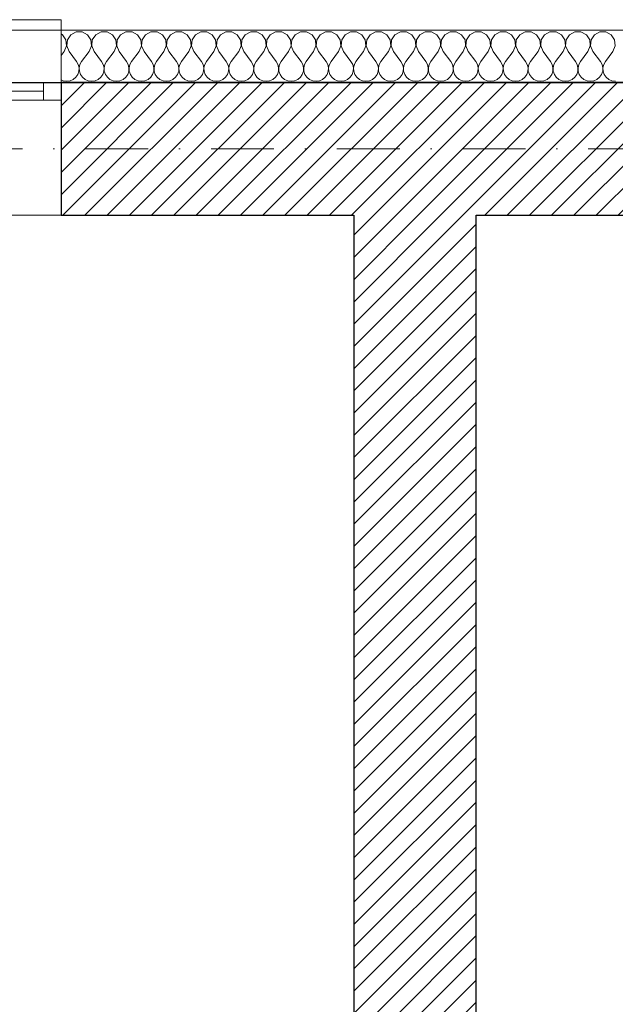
# Model space of a CAD drawing. Header units: millimetres. Extents: x 172139 to 266886, y 95607 to 138225.
# Tile 47 of 71: x 204008 to 205714, y 118887 to 121706. Entities that reach past the tile are written whole.
import ezdxf

# ---------------------------------------------------------------- set-up
doc = ezdxf.new("R2010")
doc.units = ezdxf.units.MM
doc.header["$MEASUREMENT"] = 0
doc.linetypes.add('Kropki i Kreski', pattern=[360, 180, -90, 0, -90])
doc.linetypes.add('Wipeout_Contour', pattern=[1000, 0, -1000])
for name, color, linetype in [('Konstrukcja - Siatki mod', 7, 'Continuous'), ('KR_INW', 7, 'Continuous'), ('NAPIS_SODON', 7, 'Continuous'), ('PRZEBUDOWA_POSTAWIENIA_OPISY', 7, 'Continuous')]:
    doc.layers.add(name, color=color, linetype=linetype)
for name, color, linetype, lineweight, true_color in [('Konstrukcja - Siatki mod_Nr_pióra__48', 7, 'Continuous', 15, 0xa80f02), ('KR_INW_Nr_pióra__102', 7, 'Continuous', 5, 0xcccccc), ('PRZEBUDOWA_POSTAWIENIA_OPISY_Nr_pióra__4', 7, 'Continuous', 13, 0x029e21)]:
    doc.layers.add(name, color=color, linetype=linetype, lineweight=lineweight, true_color=true_color)
for name, color, linetype, lineweight in [('KR_INW_Nr_pióra__101', 252, 'Continuous', 5), ('KR_INW_Nr_pióra__27', 7, 'Continuous', 25), ('KR_INW_Nr_pióra__47', 7, 'Continuous', 15), ('NAPIS_SODON_Nr_pióra__1', 7, 'Continuous', 13), ('NAPIS_SODON_Nr_pióra__121', 255, 'Continuous', 0), ('Okna ArchiCADa_Nr_pióra__1', 7, 'Continuous', 13)]:
    doc.layers.add(name, color=color, linetype=linetype, lineweight=lineweight)
doc.styles.add('GENERATED_STYLE_1', font='ARIALN.TTF')
doc.dimstyles.new('GENERATED_STYLE__1', dxfattribs={"dimtxt": 100, "dimasz": 71.25, "dimexe": 0.18, "dimexo": 0, "dimgap": 0.09, "dimtad": 1, "dimdec": 0, "dimlfac": 0.1, "dimzin": 0, "dimdsep": 46, "dimtxsty": 'GENERATED_STYLE_1', "dimblk": 'ARROWHEAD_6', "dimblk1": 'ARROWHEAD_6', "dimblk2": 'ARROWHEAD_6', "dimcen": 0.09, "dimclrd": 256, "dimclre": 256, "dimclrt": 256, "dimadec": 1, "dimazin": 0, "dimtfac": 1, "dimtdec": 4, "dimtmove": 0, "dimatfit": 3, "dimfxl": 0, "dimtolj": 1, "dimtzin": 0, "dimarcsym": 0})
pattern_1 = [(45, (0, 0), (-31.819804, 31.819804), [])]

# ---------------------------------------------------------------- blocks, each defined once
blk = doc.blocks.new('Strop_1', base_point=(179225, 121523.3))
at = {"layer": 'NAPIS_SODON_Nr_pióra__1', "linetype": 'Continuous', "flags": 128}
blk.add_lwpolyline([(179225, 121523.3), (179225.9, 107003.8), (250898.3, 107008.3), (250897.4, 121527.8)], close=True, dxfattribs=at)
blk = doc.blocks.new('Strop_2', base_point=(188316, 115154.1))
at = {"layer": 'NAPIS_SODON_Nr_pióra__121', "linetype": 'Continuous', "flags": 128}
blk.add_lwpolyline([(188316, 115154.1), (204667.3, 115154.1), (205241.5, 115154.1), (205242.2, 115154.1), (205242.2, 115394.1), (205241.5, 115154.1), (205174.5, 117823.2), (205315.4, 117824.8), (205315.4, 121145.6), (224463.2, 121145.6)], dxfattribs=at)
blk = doc.blocks.new('*X105')
at = {"layer": 'KR_INW_Nr_pióra__102', "linetype": 'Continuous'}
for p, q in [((204131.2, 121662.7), (204126.9, 121665)), ((204140.8, 121648.2), (204131.2, 121662.7)), ((204142.4, 121630.9), (204140.8, 121648.2)), ((204144.9, 121648.2), (204143.3, 121630.9)), ((204154.5, 121662.7), (204144.9, 121648.2)), ((204169.9, 121670.9), (204154.5, 121662.7)), ((204187.3, 121670.9), (204169.9, 121670.9)), ((204202.6, 121662.7), (204187.3, 121670.9)), ((204212.2, 121648.2), (204202.6, 121662.7)), ((204213.9, 121630.9), (204212.2, 121648.2)), ((204216.3, 121648.2), (204214.7, 121630.9)), ((204226, 121662.7), (204216.3, 121648.2)), ((204241.3, 121670.9), (204226, 121662.7)), ((204258.7, 121670.9), (204241.3, 121670.9)), ((204274, 121662.7), (204258.7, 121670.9)), ((204283.7, 121648.2), (204274, 121662.7)), ((204285.3, 121630.9), (204283.7, 121648.2)), ((204287.8, 121648.2), (204286.1, 121630.9)), ((204297.4, 121662.7), (204287.8, 121648.2)), ((204312.7, 121670.9), (204297.4, 121662.7)), ((204330.1, 121670.9), (204312.7, 121670.9)), ((204345.5, 121662.7), (204330.1, 121670.9)), ((204355.1, 121648.2), (204345.5, 121662.7)), ((204356.7, 121630.9), (204355.1, 121648.2)), ((204359.2, 121648.2), (204357.6, 121630.9)), ((204368.8, 121662.7), (204359.2, 121648.2)), ((204384.2, 121670.9), (204368.8, 121662.7)), ((204401.6, 121670.9), (204384.2, 121670.9)), ((204416.9, 121662.7), (204401.6, 121670.9)), ((204426.5, 121648.2), (204416.9, 121662.7)), ((204428.2, 121630.9), (204426.5, 121648.2)), ((204430.6, 121648.2), (204429, 121630.9)), ((204440.3, 121662.7), (204430.6, 121648.2)), ((204455.6, 121670.9), (204440.3, 121662.7)), ((204473, 121670.9), (204455.6, 121670.9)), ((204488.3, 121662.7), (204473, 121670.9)), ((204497.9, 121648.2), (204488.3, 121662.7)), ((204499.6, 121630.9), (204497.9, 121648.2)), ((204502.1, 121648.2), (204500.4, 121630.9)), ((204511.7, 121662.7), (204502.1, 121648.2)), ((204527, 121670.9), (204511.7, 121662.7)), ((204544.4, 121670.9), (204527, 121670.9)), ((204559.7, 121662.7), (204544.4, 121670.9)), ((204569.4, 121648.2), (204559.7, 121662.7)), ((204571, 121630.9), (204569.4, 121648.2)), ((204573.5, 121648.2), (204571.8, 121630.9)), ((204583.1, 121662.7), (204573.5, 121648.2)), ((204598.4, 121670.9), (204583.1, 121662.7)), ((204615.8, 121670.9), (204598.4, 121670.9)), ((204631.2, 121662.7), (204615.8, 121670.9)), ((204640.8, 121648.2), (204631.2, 121662.7)), ((204642.4, 121630.9), (204640.8, 121648.2)), ((204644.9, 121648.2), (204643.3, 121630.9)), ((204654.5, 121662.7), (204644.9, 121648.2)), ((204669.9, 121670.9), (204654.5, 121662.7)), ((204687.3, 121670.9), (204669.9, 121670.9)), ((204702.6, 121662.7), (204687.3, 121670.9)), ((204712.2, 121648.2), (204702.6, 121662.7)), ((204713.9, 121630.9), (204712.2, 121648.2)), ((204716.3, 121648.2), (204714.7, 121630.9)), ((204726, 121662.7), (204716.3, 121648.2)), ((204741.3, 121670.9), (204726, 121662.7)), ((204758.7, 121670.9), (204741.3, 121670.9)), ((204774, 121662.7), (204758.7, 121670.9)), ((204783.7, 121648.2), (204774, 121662.7)), ((204785.3, 121630.9), (204783.7, 121648.2)), ((204787.8, 121648.2), (204786.1, 121630.9)), ((204797.4, 121662.7), (204787.8, 121648.2)), ((204812.7, 121670.9), (204797.4, 121662.7)), ((204830.1, 121670.9), (204812.7, 121670.9)), ((204845.5, 121662.7), (204830.1, 121670.9)), ((204855.1, 121648.2), (204845.5, 121662.7)), ((204856.7, 121630.9), (204855.1, 121648.2)), ((204859.2, 121648.2), (204857.6, 121630.9)), ((204868.8, 121662.7), (204859.2, 121648.2)), ((204884.2, 121670.9), (204868.8, 121662.7)), ((204901.6, 121670.9), (204884.2, 121670.9)), ((204916.9, 121662.7), (204901.6, 121670.9)), ((204926.5, 121648.2), (204916.9, 121662.7)), ((204928.2, 121630.9), (204926.5, 121648.2)), ((204930.6, 121648.2), (204929, 121630.9)), ((204940.3, 121662.7), (204930.6, 121648.2)), ((204955.6, 121670.9), (204940.3, 121662.7)), ((204973, 121670.9), (204955.6, 121670.9)), ((204988.3, 121662.7), (204973, 121670.9)), ((204997.9, 121648.2), (204988.3, 121662.7)), ((204999.6, 121630.9), (204997.9, 121648.2)), ((205002.1, 121648.2), (205000.4, 121630.9)), ((205011.7, 121662.7), (205002.1, 121648.2)), ((205027, 121670.9), (205011.7, 121662.7)), ((205044.4, 121670.9), (205027, 121670.9)), ((205059.7, 121662.7), (205044.4, 121670.9)), ((205069.4, 121648.2), (205059.7, 121662.7)), ((205071, 121630.9), (205069.4, 121648.2)), ((205073.5, 121648.2), (205071.8, 121630.9)), ((205083.1, 121662.7), (205073.5, 121648.2)), ((205098.4, 121670.9), (205083.1, 121662.7)), ((205115.8, 121670.9), (205098.4, 121670.9)), ((205131.2, 121662.7), (205115.8, 121670.9)), ((205140.8, 121648.2), (205131.2, 121662.7)), ((205142.4, 121630.9), (205140.8, 121648.2)), ((205144.9, 121648.2), (205143.3, 121630.9)), ((205154.5, 121662.7), (205144.9, 121648.2)), ((205169.9, 121670.9), (205154.5, 121662.7)), ((205187.3, 121670.9), (205169.9, 121670.9)), ((205202.6, 121662.7), (205187.3, 121670.9)), ((205212.2, 121648.2), (205202.6, 121662.7)), ((205213.9, 121630.9), (205212.2, 121648.2)), ((205216.3, 121648.2), (205214.7, 121630.9)), ((205226, 121662.7), (205216.3, 121648.2)), ((205241.3, 121670.9), (205226, 121662.7)), ((205258.7, 121670.9), (205241.3, 121670.9)), ((205274, 121662.7), (205258.7, 121670.9)), ((205283.7, 121648.2), (205274, 121662.7)), ((205285.3, 121630.9), (205283.7, 121648.2)), ((205287.8, 121648.2), (205286.1, 121630.9)), ((205297.4, 121662.7), (205287.8, 121648.2)), ((205312.7, 121670.9), (205297.4, 121662.7)), ((205330.1, 121670.9), (205312.7, 121670.9)), ((205345.5, 121662.7), (205330.1, 121670.9)), ((205355.1, 121648.2), (205345.5, 121662.7)), ((205356.7, 121630.9), (205355.1, 121648.2)), ((205359.2, 121648.2), (205357.6, 121630.9)), ((205368.8, 121662.7), (205359.2, 121648.2)), ((205384.2, 121670.9), (205368.8, 121662.7)), ((205401.6, 121670.9), (205384.2, 121670.9)), ((205416.9, 121662.7), (205401.6, 121670.9)), ((205426.5, 121648.2), (205416.9, 121662.7)), ((205428.2, 121630.9), (205426.5, 121648.2)), ((205430.6, 121648.2), (205429, 121630.9)), ((205440.3, 121662.7), (205430.6, 121648.2)), ((205455.6, 121670.9), (205440.3, 121662.7)), ((205473, 121670.9), (205455.6, 121670.9)), ((205488.3, 121662.7), (205473, 121670.9)), ((205497.9, 121648.2), (205488.3, 121662.7)), ((205499.6, 121630.9), (205497.9, 121648.2)), ((205502.1, 121648.2), (205500.4, 121630.9)), ((205511.7, 121662.7), (205502.1, 121648.2)), ((205527, 121670.9), (205511.7, 121662.7)), ((205544.4, 121670.9), (205527, 121670.9)), ((205559.7, 121662.7), (205544.4, 121670.9)), ((205569.4, 121648.2), (205559.7, 121662.7)), ((205571, 121630.9), (205569.4, 121648.2)), ((205573.5, 121648.2), (205571.8, 121630.9)), ((205583.1, 121662.7), (205573.5, 121648.2)), ((205598.4, 121670.9), (205583.1, 121662.7)), ((205615.8, 121670.9), (205598.4, 121670.9)), ((205631.2, 121662.7), (205615.8, 121670.9)), ((205640.8, 121648.2), (205631.2, 121662.7)), ((205642.4, 121630.9), (205640.8, 121648.2)), ((205644.9, 121648.2), (205643.3, 121630.9)), ((205654.5, 121662.7), (205644.9, 121648.2)), ((205669.9, 121670.9), (205654.5, 121662.7)), ((205687.3, 121670.9), (205669.9, 121670.9)), ((205702.6, 121662.7), (205687.3, 121670.9)), ((205712.2, 121648.2), (205702.6, 121662.7)), ((205713.9, 121630.9), (205712.2, 121648.2)), ((204135.7, 121614.9), (204142.4, 121630.9)), ((204143.3, 121630.9), (204150, 121614.9)), ((204207.1, 121614.9), (204213.9, 121630.9)), ((204214.7, 121630.9), (204221.4, 121614.9)), ((204278.6, 121614.9), (204285.3, 121630.9)), ((204286.1, 121630.9), (204292.9, 121614.9)), ((204350, 121614.9), (204356.7, 121630.9)), ((204357.6, 121630.9), (204364.3, 121614.9)), ((204421.4, 121614.9), (204428.2, 121630.9)), ((204429, 121630.9), (204435.7, 121614.9)), ((204492.9, 121614.9), (204499.6, 121630.9)), ((204500.4, 121630.9), (204507.1, 121614.9)), ((204564.3, 121614.9), (204571, 121630.9)), ((204571.8, 121630.9), (204578.6, 121614.9)), ((204635.7, 121614.9), (204642.4, 121630.9)), ((204643.3, 121630.9), (204650, 121614.9)), ((204707.1, 121614.9), (204713.9, 121630.9)), ((204714.7, 121630.9), (204721.4, 121614.9)), ((204778.6, 121614.9), (204785.3, 121630.9)), ((204786.1, 121630.9), (204792.9, 121614.9)), ((204850, 121614.9), (204856.7, 121630.9)), ((204857.6, 121630.9), (204864.3, 121614.9)), ((204921.4, 121614.9), (204928.2, 121630.9)), ((204929, 121630.9), (204935.7, 121614.9)), ((204992.9, 121614.9), (204999.6, 121630.9)), ((205000.4, 121630.9), (205007.1, 121614.9)), ((205064.3, 121614.9), (205071, 121630.9)), ((205071.8, 121630.9), (205078.6, 121614.9)), ((205135.7, 121614.9), (205142.4, 121630.9)), ((205143.3, 121630.9), (205150, 121614.9)), ((205207.1, 121614.9), (205213.9, 121630.9)), ((205214.7, 121630.9), (205221.4, 121614.9)), ((205278.6, 121614.9), (205285.3, 121630.9)), ((205286.1, 121630.9), (205292.9, 121614.9)), ((205350, 121614.9), (205356.7, 121630.9)), ((205357.6, 121630.9), (205364.3, 121614.9)), ((205421.4, 121614.9), (205428.2, 121630.9)), ((205429, 121630.9), (205435.7, 121614.9)), ((205492.9, 121614.9), (205499.6, 121630.9)), ((205500.4, 121630.9), (205507.1, 121614.9)), ((205564.3, 121614.9), (205571, 121630.9)), ((205571.8, 121630.9), (205578.6, 121614.9)), ((205635.7, 121614.9), (205642.4, 121630.9)), ((205643.3, 121630.9), (205650, 121614.9)), ((205707.1, 121614.9), (205713.9, 121630.9)), ((204135.7, 121614.9), (204126.9, 121603.2)), ((204150, 121614.9), (204171.4, 121586.3)), ((204207.1, 121614.9), (204185.7, 121586.3)), ((204221.4, 121614.9), (204242.9, 121586.3)), ((204278.6, 121614.9), (204257.1, 121586.3)), ((204292.9, 121614.9), (204314.3, 121586.3)), ((204350, 121614.9), (204328.6, 121586.3)), ((204364.3, 121614.9), (204385.7, 121586.3)), ((204421.4, 121614.9), (204400, 121586.3)), ((204435.7, 121614.9), (204457.1, 121586.3)), ((204492.9, 121614.9), (204471.4, 121586.3)), ((204507.1, 121614.9), (204528.6, 121586.3)), ((204564.3, 121614.9), (204542.9, 121586.3)), ((204578.6, 121614.9), (204600, 121586.3)), ((204635.7, 121614.9), (204614.3, 121586.3)), ((204650, 121614.9), (204671.4, 121586.3)), ((204707.1, 121614.9), (204685.7, 121586.3)), ((204721.4, 121614.9), (204742.9, 121586.3)), ((204778.6, 121614.9), (204757.1, 121586.3)), ((204792.9, 121614.9), (204814.3, 121586.3)), ((204850, 121614.9), (204828.6, 121586.3)), ((204864.3, 121614.9), (204885.7, 121586.3)), ((204921.4, 121614.9), (204900, 121586.3)), ((204935.7, 121614.9), (204957.1, 121586.3)), ((204992.9, 121614.9), (204971.4, 121586.3)), ((205007.1, 121614.9), (205028.6, 121586.3)), ((205064.3, 121614.9), (205042.9, 121586.3)), ((205078.6, 121614.9), (205100, 121586.3)), ((205135.7, 121614.9), (205114.3, 121586.3)), ((205150, 121614.9), (205171.4, 121586.3)), ((205207.1, 121614.9), (205185.7, 121586.3)), ((205221.4, 121614.9), (205242.9, 121586.3)), ((205278.6, 121614.9), (205257.1, 121586.3)), ((205292.9, 121614.9), (205314.3, 121586.3)), ((205350, 121614.9), (205328.6, 121586.3)), ((205364.3, 121614.9), (205385.7, 121586.3)), ((205421.4, 121614.9), (205400, 121586.3)), ((205435.7, 121614.9), (205457.1, 121586.3)), ((205492.9, 121614.9), (205471.4, 121586.3)), ((205507.1, 121614.9), (205528.6, 121586.3)), ((205564.3, 121614.9), (205542.9, 121586.3)), ((205578.6, 121614.9), (205600, 121586.3)), ((205635.7, 121614.9), (205614.3, 121586.3)), ((205650, 121614.9), (205671.4, 121586.3)), ((205707.1, 121614.9), (205685.7, 121586.3)), ((204176.2, 121577.7), (204171.4, 121586.3)), ((204178.4, 121568.1), (204176.2, 121577.7)), ((204177.9, 121558.2), (204178.4, 121568.1)), ((204180.9, 121577.7), (204178.7, 121568.1)), ((204178.7, 121568.1), (204179.2, 121558.2)), ((204185.7, 121586.3), (204180.9, 121577.7)), ((204247.6, 121577.7), (204242.9, 121586.3)), ((204249.9, 121568.1), (204247.6, 121577.7)), ((204249.4, 121558.2), (204249.9, 121568.1)), ((204252.4, 121577.7), (204250.1, 121568.1)), ((204250.1, 121568.1), (204250.6, 121558.2)), ((204257.1, 121586.3), (204252.4, 121577.7)), ((204319.1, 121577.7), (204314.3, 121586.3)), ((204321.3, 121568.1), (204319.1, 121577.7)), ((204320.8, 121558.2), (204321.3, 121568.1)), ((204323.8, 121577.7), (204321.6, 121568.1)), ((204321.6, 121568.1), (204322.1, 121558.2)), ((204328.6, 121586.3), (204323.8, 121577.7)), ((204390.5, 121577.7), (204385.7, 121586.3)), ((204392.7, 121568.1), (204390.5, 121577.7)), ((204392.2, 121558.2), (204392.7, 121568.1)), ((204395.2, 121577.7), (204393, 121568.1)), ((204393, 121568.1), (204393.5, 121558.2)), ((204400, 121586.3), (204395.2, 121577.7)), ((204461.9, 121577.7), (204457.1, 121586.3)), ((204464.1, 121568.1), (204461.9, 121577.7)), ((204463.7, 121558.2), (204464.1, 121568.1)), ((204466.7, 121577.7), (204464.4, 121568.1)), ((204464.4, 121568.1), (204464.9, 121558.2)), ((204471.4, 121586.3), (204466.7, 121577.7)), ((204533.3, 121577.7), (204528.6, 121586.3)), ((204535.6, 121568.1), (204533.3, 121577.7)), ((204535.1, 121558.2), (204535.6, 121568.1)), ((204538.1, 121577.7), (204535.9, 121568.1)), ((204535.9, 121568.1), (204536.3, 121558.2)), ((204542.9, 121586.3), (204538.1, 121577.7)), ((204604.8, 121577.7), (204600, 121586.3)), ((204607, 121568.1), (204604.8, 121577.7)), ((204606.5, 121558.2), (204607, 121568.1)), ((204609.5, 121577.7), (204607.3, 121568.1)), ((204607.3, 121568.1), (204607.8, 121558.2)), ((204614.3, 121586.3), (204609.5, 121577.7)), ((204676.2, 121577.7), (204671.4, 121586.3)), ((204678.4, 121568.1), (204676.2, 121577.7)), ((204677.9, 121558.2), (204678.4, 121568.1)), ((204680.9, 121577.7), (204678.7, 121568.1)), ((204678.7, 121568.1), (204679.2, 121558.2)), ((204685.7, 121586.3), (204680.9, 121577.7)), ((204747.6, 121577.7), (204742.9, 121586.3)), ((204749.9, 121568.1), (204747.6, 121577.7)), ((204749.4, 121558.2), (204749.9, 121568.1)), ((204752.4, 121577.7), (204750.1, 121568.1)), ((204750.1, 121568.1), (204750.6, 121558.2)), ((204757.1, 121586.3), (204752.4, 121577.7)), ((204819.1, 121577.7), (204814.3, 121586.3)), ((204821.3, 121568.1), (204819.1, 121577.7)), ((204820.8, 121558.2), (204821.3, 121568.1)), ((204823.8, 121577.7), (204821.6, 121568.1)), ((204821.6, 121568.1), (204822.1, 121558.2)), ((204828.6, 121586.3), (204823.8, 121577.7)), ((204890.5, 121577.7), (204885.7, 121586.3)), ((204892.7, 121568.1), (204890.5, 121577.7)), ((204892.2, 121558.2), (204892.7, 121568.1)), ((204895.2, 121577.7), (204893, 121568.1)), ((204893, 121568.1), (204893.5, 121558.2)), ((204900, 121586.3), (204895.2, 121577.7)), ((204961.9, 121577.7), (204957.1, 121586.3)), ((204964.1, 121568.1), (204961.9, 121577.7)), ((204963.7, 121558.2), (204964.1, 121568.1)), ((204966.7, 121577.7), (204964.4, 121568.1)), ((204964.4, 121568.1), (204964.9, 121558.2)), ((204971.4, 121586.3), (204966.7, 121577.7)), ((205033.3, 121577.7), (205028.6, 121586.3)), ((205035.6, 121568.1), (205033.3, 121577.7)), ((205035.1, 121558.2), (205035.6, 121568.1)), ((205038.1, 121577.7), (205035.9, 121568.1)), ((205035.9, 121568.1), (205036.3, 121558.2)), ((205042.9, 121586.3), (205038.1, 121577.7)), ((205104.8, 121577.7), (205100, 121586.3)), ((205107, 121568.1), (205104.8, 121577.7)), ((205106.5, 121558.2), (205107, 121568.1)), ((205109.5, 121577.7), (205107.3, 121568.1)), ((205107.3, 121568.1), (205107.8, 121558.2)), ((205114.3, 121586.3), (205109.5, 121577.7)), ((205176.2, 121577.7), (205171.4, 121586.3)), ((205178.4, 121568.1), (205176.2, 121577.7)), ((205177.9, 121558.2), (205178.4, 121568.1)), ((205180.9, 121577.7), (205178.7, 121568.1)), ((205178.7, 121568.1), (205179.2, 121558.2)), ((205185.7, 121586.3), (205180.9, 121577.7)), ((205247.6, 121577.7), (205242.9, 121586.3)), ((205249.9, 121568.1), (205247.6, 121577.7)), ((205249.4, 121558.2), (205249.9, 121568.1)), ((205252.4, 121577.7), (205250.1, 121568.1)), ((205250.1, 121568.1), (205250.6, 121558.2)), ((205257.1, 121586.3), (205252.4, 121577.7)), ((205319.1, 121577.7), (205314.3, 121586.3)), ((205321.3, 121568.1), (205319.1, 121577.7)), ((205320.8, 121558.2), (205321.3, 121568.1)), ((205323.8, 121577.7), (205321.6, 121568.1)), ((205321.6, 121568.1), (205322.1, 121558.2)), ((205328.6, 121586.3), (205323.8, 121577.7)), ((205390.5, 121577.7), (205385.7, 121586.3)), ((205392.7, 121568.1), (205390.5, 121577.7)), ((205392.2, 121558.2), (205392.7, 121568.1)), ((205395.2, 121577.7), (205393, 121568.1)), ((205393, 121568.1), (205393.5, 121558.2)), ((205400, 121586.3), (205395.2, 121577.7)), ((205461.9, 121577.7), (205457.1, 121586.3)), ((205464.1, 121568.1), (205461.9, 121577.7)), ((205463.7, 121558.2), (205464.1, 121568.1)), ((205466.7, 121577.7), (205464.4, 121568.1)), ((205464.4, 121568.1), (205464.9, 121558.2)), ((205471.4, 121586.3), (205466.7, 121577.7)), ((205533.3, 121577.7), (205528.6, 121586.3)), ((205535.6, 121568.1), (205533.3, 121577.7)), ((205535.1, 121558.2), (205535.6, 121568.1)), ((205538.1, 121577.7), (205535.9, 121568.1)), ((205535.9, 121568.1), (205536.3, 121558.2)), ((205542.9, 121586.3), (205538.1, 121577.7)), ((205604.8, 121577.7), (205600, 121586.3)), ((205607, 121568.1), (205604.8, 121577.7)), ((205606.5, 121558.2), (205607, 121568.1)), ((205609.5, 121577.7), (205607.3, 121568.1)), ((205607.3, 121568.1), (205607.8, 121558.2)), ((205614.3, 121586.3), (205609.5, 121577.7)), ((205676.2, 121577.7), (205671.4, 121586.3)), ((205678.4, 121568.1), (205676.2, 121577.7)), ((205677.9, 121558.2), (205678.4, 121568.1)), ((205680.9, 121577.7), (205678.7, 121568.1)), ((205678.7, 121568.1), (205679.2, 121558.2)), ((205685.7, 121586.3), (205680.9, 121577.7)), ((204126.9, 121533.2), (204133.1, 121530.5)), ((204152.6, 121530.5), (204161.6, 121534.5)), ((204161.6, 121534.5), (204169.2, 121540.8)), ((204169.2, 121540.8), (204174.8, 121548.9)), ((204174.8, 121548.9), (204177.9, 121558.2)), ((204179.2, 121558.2), (204182.3, 121548.9)), ((204182.3, 121548.9), (204187.9, 121540.8)), ((204187.9, 121540.8), (204195.5, 121534.5)), ((204195.5, 121534.5), (204204.5, 121530.5)), ((204224, 121530.5), (204233.1, 121534.5)), ((204233.1, 121534.5), (204240.6, 121540.8)), ((204240.6, 121540.8), (204246.2, 121548.9)), ((204246.2, 121548.9), (204249.4, 121558.2)), ((204250.6, 121558.2), (204253.8, 121548.9)), ((204253.8, 121548.9), (204259.4, 121540.8)), ((204259.4, 121540.8), (204266.9, 121534.5)), ((204266.9, 121534.5), (204276, 121530.5)), ((204295.5, 121530.5), (204304.5, 121534.5)), ((204304.5, 121534.5), (204312.1, 121540.8)), ((204312.1, 121540.8), (204317.7, 121548.9)), ((204317.7, 121548.9), (204320.8, 121558.2)), ((204322.1, 121558.2), (204325.2, 121548.9)), ((204325.2, 121548.9), (204330.8, 121540.8)), ((204330.8, 121540.8), (204338.4, 121534.5)), ((204338.4, 121534.5), (204347.4, 121530.5)), ((204366.9, 121530.5), (204375.9, 121534.5)), ((204375.9, 121534.5), (204383.5, 121540.8)), ((204383.5, 121540.8), (204389.1, 121548.9)), ((204389.1, 121548.9), (204392.2, 121558.2)), ((204393.5, 121558.2), (204396.6, 121548.9)), ((204396.6, 121548.9), (204402.2, 121540.8)), ((204402.2, 121540.8), (204409.8, 121534.5)), ((204409.8, 121534.5), (204418.8, 121530.5)), ((204438.3, 121530.5), (204447.3, 121534.5)), ((204447.3, 121534.5), (204454.9, 121540.8)), ((204454.9, 121540.8), (204460.5, 121548.9)), ((204460.5, 121548.9), (204463.7, 121558.2)), ((204464.9, 121558.2), (204468.1, 121548.9)), ((204468.1, 121548.9), (204473.6, 121540.8)), ((204473.6, 121540.8), (204481.2, 121534.5)), ((204481.2, 121534.5), (204490.2, 121530.5)), ((204509.8, 121530.5), (204518.8, 121534.5)), ((204518.8, 121534.5), (204526.4, 121540.8)), ((204526.4, 121540.8), (204531.9, 121548.9)), ((204531.9, 121548.9), (204535.1, 121558.2)), ((204536.3, 121558.2), (204539.5, 121548.9)), ((204539.5, 121548.9), (204545.1, 121540.8)), ((204545.1, 121540.8), (204552.7, 121534.5)), ((204552.7, 121534.5), (204561.7, 121530.5)), ((204581.2, 121530.5), (204590.2, 121534.5)), ((204590.2, 121534.5), (204597.8, 121540.8)), ((204597.8, 121540.8), (204603.4, 121548.9)), ((204603.4, 121548.9), (204606.5, 121558.2)), ((204607.8, 121558.2), (204610.9, 121548.9)), ((204610.9, 121548.9), (204616.5, 121540.8)), ((204616.5, 121540.8), (204624.1, 121534.5)), ((204624.1, 121534.5), (204633.1, 121530.5)), ((204652.6, 121530.5), (204661.6, 121534.5)), ((204661.6, 121534.5), (204669.2, 121540.8)), ((204669.2, 121540.8), (204674.8, 121548.9)), ((204674.8, 121548.9), (204677.9, 121558.2)), ((204679.2, 121558.2), (204682.3, 121548.9)), ((204682.3, 121548.9), (204687.9, 121540.8)), ((204687.9, 121540.8), (204695.5, 121534.5)), ((204695.5, 121534.5), (204704.5, 121530.5)), ((204724, 121530.5), (204733.1, 121534.5)), ((204733.1, 121534.5), (204740.6, 121540.8)), ((204740.6, 121540.8), (204746.2, 121548.9)), ((204746.2, 121548.9), (204749.4, 121558.2)), ((204750.6, 121558.2), (204753.8, 121548.9)), ((204753.8, 121548.9), (204759.4, 121540.8)), ((204759.4, 121540.8), (204766.9, 121534.5)), ((204766.9, 121534.5), (204776, 121530.5)), ((204795.5, 121530.5), (204804.5, 121534.5)), ((204804.5, 121534.5), (204812.1, 121540.8)), ((204812.1, 121540.8), (204817.7, 121548.9)), ((204817.7, 121548.9), (204820.8, 121558.2)), ((204822.1, 121558.2), (204825.2, 121548.9)), ((204825.2, 121548.9), (204830.8, 121540.8)), ((204830.8, 121540.8), (204838.4, 121534.5)), ((204838.4, 121534.5), (204847.4, 121530.5)), ((204866.9, 121530.5), (204875.9, 121534.5)), ((204875.9, 121534.5), (204883.5, 121540.8)), ((204883.5, 121540.8), (204889.1, 121548.9)), ((204889.1, 121548.9), (204892.2, 121558.2)), ((204893.5, 121558.2), (204896.6, 121548.9)), ((204896.6, 121548.9), (204902.2, 121540.8)), ((204902.2, 121540.8), (204909.8, 121534.5)), ((204909.8, 121534.5), (204918.8, 121530.5)), ((204938.3, 121530.5), (204947.3, 121534.5)), ((204947.3, 121534.5), (204954.9, 121540.8)), ((204954.9, 121540.8), (204960.5, 121548.9)), ((204960.5, 121548.9), (204963.7, 121558.2)), ((204964.9, 121558.2), (204968.1, 121548.9)), ((204968.1, 121548.9), (204973.6, 121540.8)), ((204973.6, 121540.8), (204981.2, 121534.5)), ((204981.2, 121534.5), (204990.2, 121530.5)), ((205009.8, 121530.5), (205018.8, 121534.5)), ((205018.8, 121534.5), (205026.4, 121540.8)), ((205026.4, 121540.8), (205031.9, 121548.9)), ((205031.9, 121548.9), (205035.1, 121558.2)), ((205036.3, 121558.2), (205039.5, 121548.9)), ((205039.5, 121548.9), (205045.1, 121540.8)), ((205045.1, 121540.8), (205052.7, 121534.5)), ((205052.7, 121534.5), (205061.7, 121530.5)), ((205081.2, 121530.5), (205090.2, 121534.5)), ((205090.2, 121534.5), (205097.8, 121540.8)), ((205097.8, 121540.8), (205103.4, 121548.9)), ((205103.4, 121548.9), (205106.5, 121558.2)), ((205107.8, 121558.2), (205110.9, 121548.9)), ((205110.9, 121548.9), (205116.5, 121540.8)), ((205116.5, 121540.8), (205124.1, 121534.5)), ((205124.1, 121534.5), (205133.1, 121530.5)), ((205152.6, 121530.5), (205161.6, 121534.5)), ((205161.6, 121534.5), (205169.2, 121540.8)), ((205169.2, 121540.8), (205174.8, 121548.9)), ((205174.8, 121548.9), (205177.9, 121558.2)), ((205179.2, 121558.2), (205182.3, 121548.9)), ((205182.3, 121548.9), (205187.9, 121540.8)), ((205187.9, 121540.8), (205195.5, 121534.5)), ((205195.5, 121534.5), (205204.5, 121530.5)), ((205224, 121530.5), (205233.1, 121534.5)), ((205233.1, 121534.5), (205240.6, 121540.8)), ((205240.6, 121540.8), (205246.2, 121548.9)), ((205246.2, 121548.9), (205249.4, 121558.2)), ((205250.6, 121558.2), (205253.8, 121548.9)), ((205253.8, 121548.9), (205259.4, 121540.8)), ((205259.4, 121540.8), (205266.9, 121534.5)), ((205266.9, 121534.5), (205276, 121530.5)), ((205295.5, 121530.5), (205304.5, 121534.5)), ((205304.5, 121534.5), (205312.1, 121540.8)), ((205312.1, 121540.8), (205317.7, 121548.9)), ((205317.7, 121548.9), (205320.8, 121558.2)), ((205322.1, 121558.2), (205325.2, 121548.9)), ((205325.2, 121548.9), (205330.8, 121540.8)), ((205330.8, 121540.8), (205338.4, 121534.5)), ((205338.4, 121534.5), (205347.4, 121530.5)), ((205366.9, 121530.5), (205375.9, 121534.5)), ((205375.9, 121534.5), (205383.5, 121540.8)), ((205383.5, 121540.8), (205389.1, 121548.9)), ((205389.1, 121548.9), (205392.2, 121558.2)), ((205393.5, 121558.2), (205396.6, 121548.9)), ((205396.6, 121548.9), (205402.2, 121540.8)), ((205402.2, 121540.8), (205409.8, 121534.5)), ((205409.8, 121534.5), (205418.8, 121530.5)), ((205438.3, 121530.5), (205447.3, 121534.5)), ((205447.3, 121534.5), (205454.9, 121540.8)), ((205454.9, 121540.8), (205460.5, 121548.9)), ((205460.5, 121548.9), (205463.7, 121558.2)), ((205464.9, 121558.2), (205468.1, 121548.9)), ((205468.1, 121548.9), (205473.6, 121540.8)), ((205473.6, 121540.8), (205481.2, 121534.5)), ((205481.2, 121534.5), (205490.2, 121530.5)), ((205509.8, 121530.5), (205518.8, 121534.5)), ((205518.8, 121534.5), (205526.4, 121540.8)), ((205526.4, 121540.8), (205531.9, 121548.9)), ((205531.9, 121548.9), (205535.1, 121558.2)), ((205536.3, 121558.2), (205539.5, 121548.9)), ((205539.5, 121548.9), (205545.1, 121540.8)), ((205545.1, 121540.8), (205552.7, 121534.5)), ((205552.7, 121534.5), (205561.7, 121530.5)), ((205581.2, 121530.5), (205590.2, 121534.5)), ((205590.2, 121534.5), (205597.8, 121540.8)), ((205597.8, 121540.8), (205603.4, 121548.9)), ((205603.4, 121548.9), (205606.5, 121558.2)), ((205607.8, 121558.2), (205610.9, 121548.9)), ((205610.9, 121548.9), (205616.5, 121540.8)), ((205616.5, 121540.8), (205624.1, 121534.5)), ((205624.1, 121534.5), (205633.1, 121530.5)), ((205652.6, 121530.5), (205661.6, 121534.5)), ((205661.6, 121534.5), (205669.2, 121540.8)), ((205669.2, 121540.8), (205674.8, 121548.9)), ((205674.8, 121548.9), (205677.9, 121558.2)), ((205679.2, 121558.2), (205682.3, 121548.9)), ((205682.3, 121548.9), (205687.9, 121540.8)), ((205687.9, 121540.8), (205695.5, 121534.5)), ((205695.5, 121534.5), (205704.5, 121530.5)), ((204133.1, 121530.5), (204142.9, 121529.2)), ((204142.9, 121529.2), (204152.6, 121530.5)), ((204204.5, 121530.5), (204214.3, 121529.2)), ((204214.3, 121529.2), (204224, 121530.5)), ((204276, 121530.5), (204285.7, 121529.2)), ((204285.7, 121529.2), (204295.5, 121530.5)), ((204347.4, 121530.5), (204357.1, 121529.2)), ((204357.1, 121529.2), (204366.9, 121530.5)), ((204418.8, 121530.5), (204428.6, 121529.2)), ((204428.6, 121529.2), (204438.3, 121530.5)), ((204490.2, 121530.5), (204500, 121529.2)), ((204500, 121529.2), (204509.8, 121530.5)), ((204561.7, 121530.5), (204571.4, 121529.2)), ((204571.4, 121529.2), (204581.2, 121530.5)), ((204633.1, 121530.5), (204642.9, 121529.2)), ((204642.9, 121529.2), (204652.6, 121530.5)), ((204704.5, 121530.5), (204714.3, 121529.2)), ((204714.3, 121529.2), (204724, 121530.5)), ((204776, 121530.5), (204785.7, 121529.2)), ((204785.7, 121529.2), (204795.5, 121530.5)), ((204847.4, 121530.5), (204857.1, 121529.2)), ((204857.1, 121529.2), (204866.9, 121530.5)), ((204918.8, 121530.5), (204928.6, 121529.2)), ((204928.6, 121529.2), (204938.3, 121530.5)), ((204990.2, 121530.5), (205000, 121529.2)), ((205000, 121529.2), (205009.8, 121530.5)), ((205061.7, 121530.5), (205071.4, 121529.2)), ((205071.4, 121529.2), (205081.2, 121530.5)), ((205133.1, 121530.5), (205142.9, 121529.2)), ((205142.9, 121529.2), (205152.6, 121530.5)), ((205204.5, 121530.5), (205214.3, 121529.2)), ((205214.3, 121529.2), (205224, 121530.5)), ((205276, 121530.5), (205285.7, 121529.2)), ((205285.7, 121529.2), (205295.5, 121530.5)), ((205347.4, 121530.5), (205357.1, 121529.2)), ((205357.1, 121529.2), (205366.9, 121530.5)), ((205418.8, 121530.5), (205428.6, 121529.2)), ((205428.6, 121529.2), (205438.3, 121530.5)), ((205490.2, 121530.5), (205500, 121529.2)), ((205500, 121529.2), (205509.8, 121530.5)), ((205561.7, 121530.5), (205571.4, 121529.2)), ((205571.4, 121529.2), (205581.2, 121530.5)), ((205633.1, 121530.5), (205642.9, 121529.2)), ((205642.9, 121529.2), (205652.6, 121530.5)), ((205704.5, 121530.5), (205714.3, 121529.2))]:
    blk.add_line(p, q, dxfattribs=at)
blk = doc.blocks.new('Okno podwójne 19')
at = {"layer": 'Okna ArchiCADa_Nr_pióra__1', "linetype": 'Continuous'}
for p, q in [((-575, 330), (575, 330)), ((-575, 0), (-525, 0)), ((-575, -50), (-575, 0)), ((-525, 0), (-525, -50)), ((-525, 0), (-50, 0)), ((-50, -50), (-50, 0)), ((-50, 0), (0, 0)), ((0, 0), (50, 0)), ((50, 0), (50, -50)), ((50, 0), (525, 0)), ((525, -50), (525, 0)), ((525, 0), (575, 0)), ((575, -50), (575, 0)), ((-525, -25), (-50, -25)), ((50, -25), (525, -25)), ((-525, -50), (-575, -50)), ((-50, -50), (-525, -50)), ((0, -50), (-50, -50)), ((50, -50), (0, -50)), ((525, -50), (50, -50)), ((575, -50), (525, -50)), ((-575, -200), (575, -200)), ((-575, -200), (-575, -230)), ((575, -230), (575, -200)), ((-575, -230), (575, -230))]:
    blk.add_line(p, q, dxfattribs=at)
blk = doc.blocks.new('Ściana_1', base_point=(179075.1, 121675.6))
at = {"layer": 'KR_INW_Nr_pióra__101', "linetype": 'Continuous'}
h = blk.add_hatch(dxfattribs=at)
h.set_pattern_fill('Cegła_licówka', color=256, style=0, pattern_type=2)
h.set_pattern_definition(pattern_1)
h.paths.add_polyline_path([(209269.6, 121525.6), (204126.9, 121525.6), (204126.9, 121475.6), (204126.9, 121145.6), (209269.6, 121145.6), (209269.6, 121375.6), (209269.6, 121425.6)])
at = {"layer": 'KR_INW_Nr_pióra__27', "linetype": 'Continuous'}
for p, q in [((209269.6, 121525.6), (204126.9, 121525.6)), ((204126.9, 121525.6), (204126.9, 121475.6)), ((204126.9, 121475.6), (204126.9, 121145.6))]:
    blk.add_line(p, q, dxfattribs=at)
at = {"layer": 'KR_INW_Nr_pióra__27', "linetype": 'Continuous', "flags": 128}
for points in [[(204126.9, 121145.6), (204965.4, 121145.6)], [(205315.4, 121145.6), (207609, 121145.6)]]:
    blk.add_lwpolyline(points, dxfattribs=at)
at = {"layer": 'KR_INW_Nr_pióra__47', "linetype": 'Continuous'}
blk.add_line((204126.9, 121675.6), (204126.9, 121525.6), dxfattribs=at)
at = {"layer": 'KR_INW_Nr_pióra__47', "linetype": 'Continuous', "flags": 128}
blk.add_lwpolyline([(209269.6, 121675.6), (204126.9, 121675.6)], dxfattribs=at)
at = {"layer": 'KR_INW'}
blk.add_blockref('*X105', (0, 0), dxfattribs=at)
at = {"layer": 'Okna ArchiCADa_Nr_pióra__1', "linetype": 'Continuous', "xscale": -1, "zscale": 1000, "rotation": 180}
blk.add_blockref('Okno podwójne 19', (203551.9, 121475.6), dxfattribs=at)
blk = doc.blocks.new('Ściana_42', base_point=(205315.4, 117824.8))
at = {"layer": 'KR_INW_Nr_pióra__101', "linetype": 'Continuous'}
h = blk.add_hatch(dxfattribs=at)
h.set_pattern_fill('Cegła_licówka', color=256, style=0, pattern_type=2)
h.set_pattern_definition(pattern_1)
h.paths.add_polyline_path([(205315.4, 117959.8), (205315.4, 121145.6), (204965.4, 121145.6), (204965.4, 117955.8)])
at = {"layer": 'KR_INW_Nr_pióra__27', "linetype": 'Continuous', "flags": 128}
for points in [[(204965.4, 121145.6), (204965.4, 117967.4)], [(205315.4, 118307.1), (205315.4, 121145.6)]]:
    blk.add_lwpolyline(points, dxfattribs=at)
blk = doc.blocks.new('*D533')
at = {"layer": 'PRZEBUDOWA_POSTAWIENIA_OPISY_Nr_pióra__4', "linetype": 'Continuous'}
for p, q in [((222135.4, 121145.6), (222135.4, 121201.8)), ((222172.9, 121108.1), (222097.9, 121183.1)), ((222205.7, 121145.6), (222065.1, 121145.6)), ((222135.4, 117921.9), (222135.4, 121145.6)), ((222097.9, 117959.4), (222172.9, 117884.4)), ((222205.7, 117921.9), (222065.1, 117921.9))]:
    blk.add_line(p, q, dxfattribs=at)
at = {"color": 254, "linetype": 'Wipeout_Contour', "lineweight": 0, "ltscale": 1008772.322476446}
blk.add_wipeout([(222115.4, 119437.7), (222115.4, 119629.7), (222015.4, 119629.7), (222015.4, 119437.7)], dxfattribs=at).dxf.layer = 'PRZEBUDOWA_POSTAWIENIA_OPISY'
at = {"layer": 'PRZEBUDOWA_POSTAWIENIA_OPISY_Nr_pióra__4', "insert": (222115.4, 119437.7), "char_height": 100, "attachment_point": 7, "rotation": 90, "style": 'GENERATED_STYLE_1'}
blk.add_mtext('\\A1;{\\fArial Narrow|b0|i0|c238|p34;322}', dxfattribs=at)
blk = doc.blocks.new('ARROWHEAD_6')
at = {"color": 0, "linetype": 'Continuous', "lineweight": 0}
for p, q in [((-0.5, -0.5), (0.5, 0.5)), ((0, 0), (-1, 0))]:
    blk.add_line(p, q, dxfattribs=at)
blk = doc.blocks.new('Standardowy znacznik siatki_10')
at = {"layer": 'Konstrukcja - Siatki mod_Nr_pióra__48', "linetype": 'Kropki i Kreski'}
blk.add_line((1000, 0), (72912, 0), dxfattribs=at)

msp = doc.modelspace()

# ---------------------------------------------------------------- block references
at = {"layer": 'Konstrukcja - Siatki mod', "color": 8, "linetype": 'Continuous', "lineweight": 13, "zscale": 1000}
msp.add_blockref('Standardowy znacznik siatki_10', (177989.3, 121335.6), dxfattribs=at)
at = {"layer": 'KR_INW'}
for name, p in [('Ściana_1', (179075.1, 121675.6)), ('Ściana_42', (205315.4, 117824.8))]:
    msp.add_blockref(name, p, dxfattribs=at)
at = {"layer": 'NAPIS_SODON', "linetype": 'Continuous'}
msp.add_blockref('Strop_1', (179225, 121523.3), dxfattribs=at)
at = {"layer": 'NAPIS_SODON', "color": 255, "linetype": 'Continuous', "lineweight": 0}
msp.add_blockref('Strop_2', (188316, 115154.1), dxfattribs=at)

# ---------------------------------------------------------------- next in the draw order: dimensions: what is measured, and where the dimension line sits
at = {"layer": 'PRZEBUDOWA_POSTAWIENIA_OPISY', "color": 104, "linetype": 'Continuous', "lineweight": 13, "true_color": 0x029e21}
dim = msp.add_linear_dim(base=(222135.4, 121145.6), p1=(222896.7, 117921.9), p2=(201959.2, 121145.6), angle=90, dimstyle='GENERATED_STYLE__1', dxfattribs=at)
dim.commit()
dim.dimension.update_dxf_attribs({"geometry": '*D533', "text_midpoint": (222065.4, 119551.6), "dimtype": 160, "text_rotation": 90})

doc.saveas('drawing.dxf')
